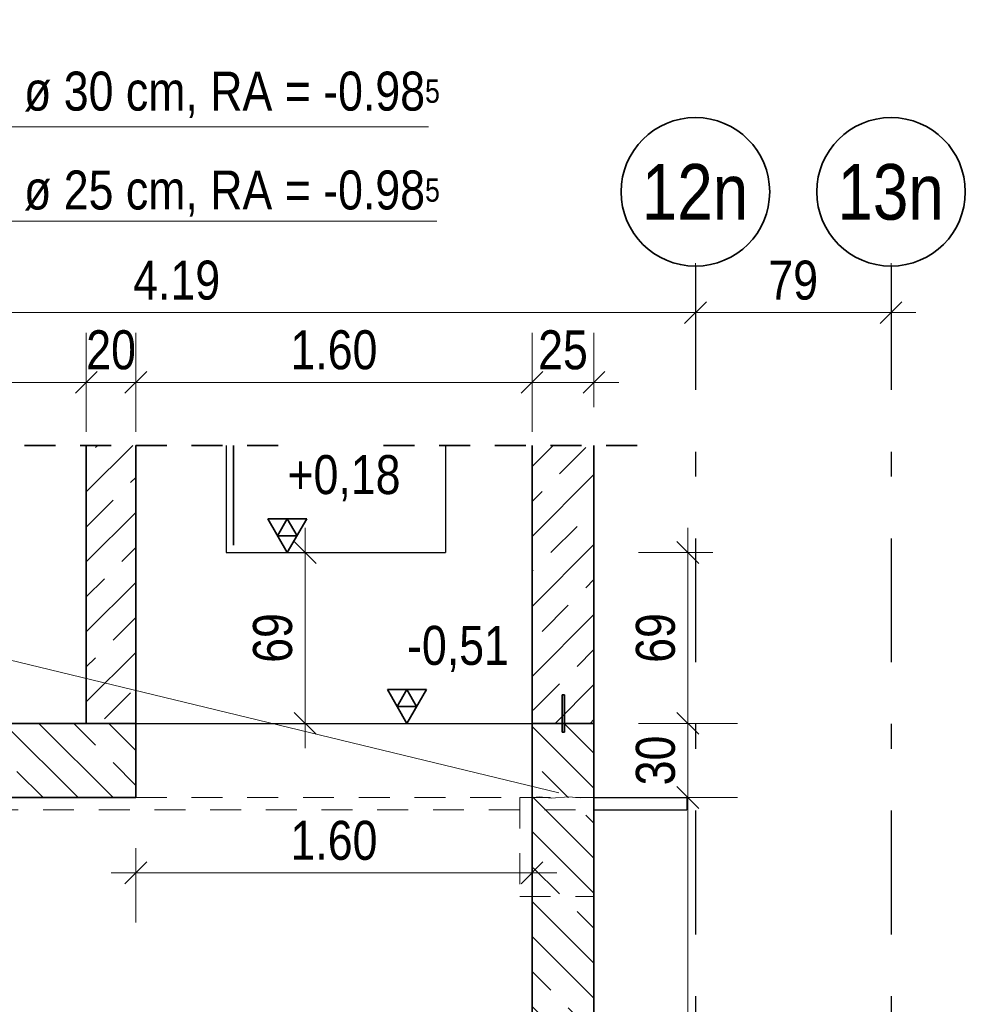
# Model space of a CAD drawing. Header units: millimetres. Extents: x -50 to 85, y 0 to 206.
# Tile 85 of 152: x 44.35 to 48.17, y 3.66 to 7.63. Entities that reach past the tile are written whole.
import ezdxf
from ezdxf.enums import TextEntityAlignment as Align

# ---------------------------------------------------------------- set-up
doc = ezdxf.new("R2010")
doc.units = ezdxf.units.MM
doc.linetypes.add('DASHDOTX2', pattern=[2, 1, -0.5, 0, -0.5])
doc.linetypes.add('HIDDEN', pattern=[0.375, 0.25, -0.125])
doc.layers.add('Achsen', color=7, linetype='Continuous', lineweight=20)
doc.layers.add('Schraffuren', color=7, linetype='Continuous', lineweight=20)
doc.styles.add('Arial Narrow', font='ARIALN.TTF')
doc.dimstyles.new('Arch_Strakon_dimstyle', dxfattribs={"dimtxt": 15.75, "dimasz": 1, "dimexe": 1.25, "dimexo": 0.0625, "dimgap": 1, "dimtad": 0, "dimdec": 5, "dimzin": 12, "dimdsep": 46, "dimtxsty": 'Arial Narrow', "dimblk": 'Arrowhead_Tick', "dimsah": 1, "dimcen": 0, "dimse1": 1, "dimse2": 1, "dimclrd": 6, "dimclrt": 2, "dimazin": 0, "dimtfac": 1, "dimtdec": 4, "dimtmove": 0, "dimatfit": 3, "dimldrblk": 'NONE', "dimfxl": 1, "dimtvp": 1, "dimtolj": 1, "dimtzin": 0, "dimlwd": 13, "dimarcsym": 2})
pattern_1 = [(45, (0, 0), (-0.14142136, 0.14142136), [0.15, -0.1]), (45, (-0.07071, 0.07071), (-0.14142136, 0.14142136), [])]
pattern_2 = [(135, (0, 0), (-0.212132, -0.212132), []), (135, (-0.0707, -0.0707), (-0.212132, -0.212132), []), (135, (-0.14142, -0.14142), (-0.212132, -0.212132), [0.15, -0.1])]

# ---------------------------------------------------------------- blocks, each defined once
blk = doc.blocks.new('Arrowhead_Tick')
at = {"color": 0, "linetype": 'Continuous', "lineweight": -2}
for p, q in [((0, 20), (0, -10)), ((-1, 0), (0, 0)), ((10, 0), (0, 0))]:
    blk.add_line(p, q, dxfattribs=at)
at = {"color": 2, "linetype": 'Continuous', "lineweight": 35}
blk.add_line((4.42, 4.42), (-4.42, -4.42), dxfattribs=at)
blk = doc.blocks.new('*D34')
at = {"color": 6, "linetype": 'Continuous', "lineweight": 13}
blk.add_line((44.8267, 4.1865), (46.4067, 4.1865), dxfattribs=at)
at = {"layer": 'Defpoints', "color": 0}
for p in [(46.4167, 4.7906), (44.8167, 4.4906), (46.4167, 4.1865)]:
    blk.add_point(p, dxfattribs=at)
at = {"color": 6, "lineweight": 13, "xscale": 0.01, "yscale": 0.01, "zscale": 0.01}
blk.add_blockref('Arrowhead_Tick', (46.4167, 4.1865), dxfattribs=at)
at = {"color": 6, "lineweight": 13, "xscale": 0.01, "yscale": 0.01, "zscale": 0.01, "rotation": 180}
blk.add_blockref('Arrowhead_Tick', (44.8167, 4.1865), dxfattribs=at)
at = {"color": 2, "lineweight": 35, "insert": (45.6167, 4.3169), "char_height": 0.1575, "attachment_point": 5, "style": 'Arial Narrow'}
blk.add_mtext('\\A1;1.60', dxfattribs=at)
blk = doc.blocks.new('_None')
blk = doc.blocks.new('*D36')
at = {"color": 6, "linetype": 'Continuous', "lineweight": 13}
blk.add_line((47.0463, 1.8856), (47.0463, 4.4806), dxfattribs=at)
at = {"layer": 'Defpoints', "color": 0}
for p in [(44.8167, 4.4906), (47.0463, 4.4906), (46.4167, 1.8756)]:
    blk.add_point(p, dxfattribs=at)
at = {"color": 6, "lineweight": 13, "xscale": 0.01, "yscale": 0.01, "zscale": 0.01}
for p, rotation in [((47.0463, 4.4906), 90), ((47.0463, 1.8756), 270)]:
    blk.add_blockref('Arrowhead_Tick', p, dxfattribs=dict(at, rotation=rotation))
at = {"color": 2, "lineweight": 35, "insert": (46.9159, 3.1831), "char_height": 0.1575, "attachment_point": 5, "rotation": 90, "style": 'Arial Narrow'}
blk.add_mtext('\\A1;2.61{\\A1;\\H.6x;\\S5;}', dxfattribs=at)
blk = doc.blocks.new('*D37')
at = {"color": 6, "linetype": 'Continuous', "lineweight": 13}
blk.add_line((47.0463, 4.5006), (47.0463, 4.7806), dxfattribs=at)
at = {"layer": 'Defpoints', "color": 0}
for p in [(44.8167, 4.7906), (47.0463, 4.7906), (44.8167, 4.4906)]:
    blk.add_point(p, dxfattribs=at)
at = {"color": 6, "lineweight": 13, "xscale": 0.01, "yscale": 0.01, "zscale": 0.01}
for p, rotation in [((47.0463, 4.7906), 90), ((47.0463, 4.4906), 270)]:
    blk.add_blockref('Arrowhead_Tick', p, dxfattribs=dict(at, rotation=rotation))
at = {"color": 2, "lineweight": 35, "insert": (46.9159, 4.6406), "char_height": 0.1575, "attachment_point": 5, "rotation": 90, "style": 'Arial Narrow'}
blk.add_mtext('\\A1;30', dxfattribs=at)
blk = doc.blocks.new('*D38')
at = {"color": 6, "linetype": 'Continuous', "lineweight": 13}
blk.add_line((47.0463, 4.8006), (47.0463, 5.4706), dxfattribs=at)
at = {"layer": 'Defpoints', "color": 0}
for p in [(46.0665, 5.4806), (47.0463, 5.4806), (44.8167, 4.7906)]:
    blk.add_point(p, dxfattribs=at)
at = {"color": 6, "lineweight": 13, "xscale": 0.01, "yscale": 0.01, "zscale": 0.01}
for p, rotation in [((47.0463, 5.4806), 89.99999999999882), ((47.0463, 4.7906), 269.9999999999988)]:
    blk.add_blockref('Arrowhead_Tick', p, dxfattribs=dict(at, rotation=rotation))
at = {"color": 2, "lineweight": 35, "insert": (46.9159, 5.1356), "char_height": 0.1575, "attachment_point": 5, "rotation": 90, "style": 'Arial Narrow'}
blk.add_mtext('\\A1;69', dxfattribs=at)
blk = doc.blocks.new('*D247')
at = {"color": 6, "linetype": 'Continuous', "lineweight": 13}
blk.add_line((42.9265, 6.1684), (44.6065, 6.1684), dxfattribs=at)
at = {"layer": 'Defpoints', "color": 0}
for p in [(44.6165, 6.1684), (42.9165, 5.9134), (44.6165, 5.9134)]:
    blk.add_point(p, dxfattribs=at)
at = {"color": 6, "lineweight": 13, "xscale": 0.01, "yscale": 0.01, "zscale": 0.01}
blk.add_blockref('Arrowhead_Tick', (44.6165, 6.1684), dxfattribs=at)
at = {"color": 6, "lineweight": 13, "xscale": 0.01, "yscale": 0.01, "zscale": 0.01, "rotation": 180}
blk.add_blockref('Arrowhead_Tick', (42.9165, 6.1684), dxfattribs=at)
at = {"color": 2, "lineweight": 35, "insert": (43.7665, 6.2988), "char_height": 0.1575, "attachment_point": 5, "style": 'Arial Narrow'}
blk.add_mtext('\\A1;1.70', dxfattribs=at)
blk = doc.blocks.new('*D248')
at = {"color": 6, "linetype": 'Continuous', "lineweight": 13}
blk.add_line((44.6265, 6.1684), (44.8065, 6.1684), dxfattribs=at)
at = {"layer": 'Defpoints', "color": 0}
for p in [(44.8165, 6.1684), (44.6165, 5.9134), (44.8165, 5.9134)]:
    blk.add_point(p, dxfattribs=at)
at = {"color": 6, "lineweight": 13, "xscale": 0.01, "yscale": 0.01, "zscale": 0.01}
blk.add_blockref('Arrowhead_Tick', (44.8165, 6.1684), dxfattribs=at)
at = {"color": 6, "lineweight": 13, "xscale": 0.01, "yscale": 0.01, "zscale": 0.01, "rotation": 180}
blk.add_blockref('Arrowhead_Tick', (44.6165, 6.1684), dxfattribs=at)
at = {"color": 2, "lineweight": 35, "insert": (44.7165, 6.2988), "char_height": 0.1575, "attachment_point": 5, "style": 'Arial Narrow'}
blk.add_mtext('\\A1;20', dxfattribs=at)
blk = doc.blocks.new('*D249')
at = {"color": 6, "linetype": 'Continuous', "lineweight": 13}
blk.add_line((44.8265, 6.1684), (46.4067, 6.1684), dxfattribs=at)
at = {"layer": 'Defpoints', "color": 0}
for p in [(46.4167, 6.1684), (44.8165, 5.9134), (46.4167, 5.9134)]:
    blk.add_point(p, dxfattribs=at)
at = {"color": 6, "lineweight": 13, "xscale": 0.01, "yscale": 0.01, "zscale": 0.01}
blk.add_blockref('Arrowhead_Tick', (46.4167, 6.1684), dxfattribs=at)
at = {"color": 6, "lineweight": 13, "xscale": 0.01, "yscale": 0.01, "zscale": 0.01, "rotation": 180}
blk.add_blockref('Arrowhead_Tick', (44.8165, 6.1684), dxfattribs=at)
at = {"color": 2, "lineweight": 35, "insert": (45.6166, 6.2988), "char_height": 0.1575, "attachment_point": 5, "style": 'Arial Narrow'}
blk.add_mtext('\\A1;1.60', dxfattribs=at)
blk = doc.blocks.new('*D250')
at = {"color": 6, "linetype": 'Continuous', "lineweight": 13}
blk.add_line((46.4267, 6.1684), (46.6567, 6.1684), dxfattribs=at)
at = {"layer": 'Defpoints', "color": 0}
for p in [(46.6667, 6.1684), (46.4167, 5.9134), (46.6667, 5.9134)]:
    blk.add_point(p, dxfattribs=at)
at = {"color": 6, "lineweight": 13, "xscale": 0.01, "yscale": 0.01, "zscale": 0.01}
blk.add_blockref('Arrowhead_Tick', (46.6667, 6.1684), dxfattribs=at)
at = {"color": 6, "lineweight": 13, "xscale": 0.01, "yscale": 0.01, "zscale": 0.01, "rotation": 180}
blk.add_blockref('Arrowhead_Tick', (46.4167, 6.1684), dxfattribs=at)
at = {"color": 2, "lineweight": 35, "insert": (46.5417, 6.2988), "char_height": 0.1575, "attachment_point": 5, "style": 'Arial Narrow'}
blk.add_mtext('\\A1;25', dxfattribs=at)
blk = doc.blocks.new('*D251')
at = {"color": 6, "linetype": 'Continuous', "lineweight": 13}
blk.add_line((45.5, 4.8006), (45.5, 5.4706), dxfattribs=at)
at = {"layer": 'Defpoints', "color": 0}
for p in [(45.5, 5.4806), (46.0665, 5.4806), (46.4167, 4.7906)]:
    blk.add_point(p, dxfattribs=at)
at = {"color": 6, "lineweight": 13, "xscale": 0.01, "yscale": 0.01, "zscale": 0.01}
for p, rotation in [((45.5, 5.4806), 90), ((45.5, 4.7906), 270)]:
    blk.add_blockref('Arrowhead_Tick', p, dxfattribs=dict(at, rotation=rotation))
at = {"color": 2, "lineweight": 35, "insert": (45.3696, 5.1356), "char_height": 0.1575, "attachment_point": 5, "rotation": 90, "style": 'Arial Narrow'}
blk.add_mtext('\\A1;69', dxfattribs=at)
blk = doc.blocks.new('*D273')
at = {"color": 6, "linetype": 'Continuous', "lineweight": 13}
blk.add_line((42.8965, 6.45), (47.0665, 6.45), dxfattribs=at)
at = {"layer": 'Defpoints', "color": 0}
for p in [(42.8865, 6.638), (47.0765, 6.638), (47.0765, 6.45)]:
    blk.add_point(p, dxfattribs=at)
at = {"color": 6, "lineweight": 13, "xscale": 0.01, "yscale": 0.01, "zscale": 0.01}
blk.add_blockref('Arrowhead_Tick', (47.0765, 6.45), dxfattribs=at)
at = {"color": 6, "lineweight": 13, "xscale": 0.01, "yscale": 0.01, "zscale": 0.01, "rotation": 180}
blk.add_blockref('Arrowhead_Tick', (42.8865, 6.45), dxfattribs=at)
at = {"color": 2, "lineweight": 35, "insert": (44.9815, 6.5804), "char_height": 0.1575, "attachment_point": 5, "style": 'Arial Narrow'}
blk.add_mtext('\\A1;4.19', dxfattribs=at)
blk = doc.blocks.new('*D274')
at = {"color": 6, "linetype": 'Continuous', "lineweight": 13}
blk.add_line((47.0865, 6.45), (47.8565, 6.45), dxfattribs=at)
at = {"layer": 'Defpoints', "color": 0}
for p in [(47.0765, 6.638), (47.8665, 6.638), (47.8665, 6.45)]:
    blk.add_point(p, dxfattribs=at)
at = {"color": 6, "lineweight": 13, "xscale": 0.01, "yscale": 0.01, "zscale": 0.01}
blk.add_blockref('Arrowhead_Tick', (47.8665, 6.45), dxfattribs=at)
at = {"color": 6, "lineweight": 13, "xscale": 0.01, "yscale": 0.01, "zscale": 0.01, "rotation": 180}
blk.add_blockref('Arrowhead_Tick', (47.0765, 6.45), dxfattribs=at)
at = {"color": 2, "lineweight": 35, "insert": (47.4715, 6.5804), "char_height": 0.1575, "attachment_point": 5, "style": 'Arial Narrow'}
blk.add_mtext('\\A1;79', dxfattribs=at)

msp = doc.modelspace()

# ---------------------------------------------------------------- hatches: boundary and pattern name
at = {"lineweight": 13}
h = msp.add_hatch(dxfattribs=at)
h.set_pattern_fill('wuB', color=6, scale=0.01, angle=135, style=0, pattern_type=2)
h.set_pattern_definition(pattern_2)
h.paths.add_polyline_path([(42.7163736, 4.4906356), (44.8167012, 4.4906344), (44.8167012, 4.7906344), (42.7163736, 4.7906344)])
h = msp.add_hatch(dxfattribs=at)
h.set_pattern_fill('wuB', color=6, scale=0.01, angle=135, style=0, pattern_type=2)
h.set_pattern_definition(pattern_2)
h.paths.add_polyline_path([(46.4167012, 4.4906344), (46.6667012, 4.4906344), (46.6667012, 4.7906344), (46.5479379, 4.7906344), (46.5479379, 4.7556344), (46.5379379, 4.7556344), (46.5379379, 4.7906356), (46.4167012, 4.7906356)])
h = msp.add_hatch(dxfattribs=at)
h.set_pattern_fill('wuB', color=6, scale=0.01, angle=135, style=0, pattern_type=2)
h.set_pattern_definition(pattern_2)
h.paths.add_polyline_path([(46.6667012, 1.8756344), (46.6667012, 4.4906344), (46.4167012, 4.4906344), (46.4167012, 1.8756344)])
at = {"layer": 'Schraffuren', "lineweight": 13}
h = msp.add_hatch(dxfattribs=at)
h.set_pattern_fill('bB', color=6, scale=0.01, angle=45, style=0, pattern_type=2)
h.set_pattern_definition(pattern_1)
h.paths.add_polyline_path([(44.6165252, 4.7906356), (44.8165252, 4.7906356), (44.8165252, 5.9134066), (44.6165252, 5.9134066)])
h = msp.add_hatch(dxfattribs=at)
h.set_pattern_fill('bB', color=6, scale=0.01, angle=45, style=0, pattern_type=2)
h.set_pattern_definition(pattern_1)
h.paths.add_polyline_path([(46.6667012, 4.7906344), (46.6667012, 5.9134066), (46.4167012, 5.9134066), (46.4167012, 4.7906356)])
at = {"layer": 'Schraffuren', "lineweight": 13, "true_color": 0xff0000}
msp.add_hatch(color=1, dxfattribs=at).paths.add_polyline_path([(46.5379379, 4.7556344), (46.5479379, 4.7556344), (46.5479379, 4.9056344), (46.5379379, 4.9056344)])

# ---------------------------------------------------------------- linework, layer by layer
at = {"color": 5, "linetype": 'Continuous', "lineweight": 18}
for p, q in [((45.9990783, 7.2007257), (43.5593571, 7.2007257)), ((46.0317531, 6.8195193), (43.6573816, 6.8195193)), ((44.1079172, 5.0946106), (46.5248422, 4.5096795)), ((46.4167012, 4.4906344), (46.4480876, 4.4931347)), ((46.4480876, 4.4931347), (46.4936217, 4.4888659)), ((46.4936217, 4.4888659), (46.5647688, 4.4931347)), ((46.5647688, 4.4931347), (46.6107772, 4.4893402)), ((46.6107772, 4.4893402), (46.6667012, 4.4906367))]:
    msp.add_line(p, q, dxfattribs=at)
at = {"color": 2, "linetype": 'HIDDEN', "lineweight": 35, "ltscale": 0.5}
for p, q in [((44.3665252, 5.9134066), (45.4315252, 5.9134066)), ((45.8165252, 5.9134066), (46.9167012, 5.9134066))]:
    msp.add_line(p, q, dxfattribs=at)
at = {"color": 2, "linetype": 'Continuous', "lineweight": 35}
for p, q in [((44.6165252, 5.9134066), (44.6165252, 4.7906356)), ((44.8165252, 5.9134066), (44.8165252, 4.7906356)), ((46.4167012, 5.9134066), (46.4167012, 4.7906356)), ((46.6667012, 5.9134066), (46.6667012, 4.7906344)), ((45.5068659, 5.6170306), (45.3493659, 5.6170306)), ((45.3493659, 5.6170306), (45.4281159, 5.4806356)), ((45.4281159, 5.6170306), (45.3887409, 5.5488331)), ((45.4281159, 5.4806356), (45.5068659, 5.6170306)), ((45.4674909, 5.5488331), (45.4281159, 5.6170306)), ((45.3887409, 5.5488331), (45.4674909, 5.5488331)), ((45.9899843, 4.9270306), (45.8324843, 4.9270306)), ((45.8324843, 4.9270306), (45.9112343, 4.7906356)), ((45.9112343, 4.9270306), (45.8718593, 4.8588331)), ((45.9112343, 4.7906356), (45.9899843, 4.9270306)), ((45.9506093, 4.8588331), (45.9112343, 4.9270306)), ((46.5379379, 4.9056344), (46.5479379, 4.9056344)), ((46.5379379, 4.9056344), (46.5379379, 4.7556344)), ((46.5479379, 4.9056344), (46.5479379, 4.7556344)), ((45.8718593, 4.8588331), (45.9506093, 4.8588331)), ((42.7163736, 4.7906356), (44.8167012, 4.7906356)), ((44.8167012, 4.7906344), (44.8167012, 4.4906344)), ((46.4167012, 4.7906356), (46.6667012, 4.7906356)), ((46.4167012, 4.7906356), (46.4167012, 4.4906344)), ((46.6667012, 4.7906344), (46.6667012, 4.4906344)), ((46.5379379, 4.7556344), (46.5479379, 4.7556344)), ((44.0167012, 4.4906356), (44.8167012, 4.4906356)), ((46.4167012, 4.4906344), (46.4167012, 1.8756344)), ((46.6667012, 4.4906344), (46.6667012, 1.8756344))]:
    msp.add_line(p, q, dxfattribs=at)
at = {"color": 3, "linetype": 'Continuous', "lineweight": 25}
for p, q in [((45.3493659, 5.4806356), (45.8785659, 5.4806356)), ((45.8324843, 4.7906356), (46.3175843, 4.7906356))]:
    msp.add_line(p, q, dxfattribs=at)
at = {"color": 6, "linetype": 'HIDDEN', "lineweight": 13, "ltscale": 0.5}
for p, q in [((44.8167012, 4.4906356), (46.3667012, 4.4906356)), ((46.3667012, 4.4906356), (46.6667012, 4.4906356)), ((46.3667012, 4.4906344), (46.3667012, 4.0906344)), ((43.7667012, 4.4406356), (46.6667012, 4.4406356)), ((46.3667012, 4.0906356), (46.6667012, 4.0906356))]:
    msp.add_line(p, q, dxfattribs=at)
at = {"color": 9, "linetype": 'Continuous', "lineweight": 0}
for centre in [(46.5379379, 4.7906356), (46.5479379, 4.7906344)]:
    msp.add_circle(centre, 0.00111, dxfattribs=at)
at = {"layer": 'Achsen', "color": 3, "linetype": 'DASHDOTX2', "lineweight": 25, "ltscale": 0.5}
for p, q in [((47.0765329, 6.637983), (47.0765329, 1.5750716)), ((47.8665329, 6.637983), (47.8665329, 1.5750716))]:
    msp.add_line(p, q, dxfattribs=at)
at = {"layer": 'Achsen', "color": 3, "linetype": 'Continuous', "lineweight": 25}
for p, q in [((45.1815252, 5.9134066), (45.1815252, 5.4806356)), ((46.0665252, 5.9134066), (46.0665252, 5.4806356)), ((45.1815252, 5.4806356), (46.0665252, 5.4806356)), ((44.8167012, 4.7906356), (46.4167012, 4.7906356)), ((46.6667012, 4.4906356), (47.0421652, 4.4906356)), ((47.0421652, 4.4906356), (47.0421652, 4.4406356)), ((46.6667012, 4.4406356), (47.0421652, 4.4406356))]:
    msp.add_line(p, q, dxfattribs=at)
at = {"layer": 'Achsen', "color": 2, "linetype": 'Continuous', "lineweight": 35}
msp.add_line((45.2115252, 5.9134066), (45.2115252, 5.5106356), dxfattribs=at)
for centre in [(47.0765329, 6.937983), (47.8665329, 6.937983)]:
    msp.add_circle(centre, 0.3, dxfattribs=at)

# ---------------------------------------------------------------- texts
at = {"color": 2, "lineweight": 35, "char_height": 0.1575, "line_spacing_factor": 0.9, "style": 'Arial Narrow'}
for s, insert, attachment_point in [('2 x WD ø 30 cm, RA = -0.98{\\A1;\\H.6x;\\S5;}', (43.7234918, 7.2370125), 7), ('2 x WD ø 25 cm, RA = -0.98{\\A1;\\H.6x;\\S5;}', (43.7234918, 6.8374974), 7), (' +0,18', (45.3787315, 5.8743856), 1), (' -0,51', (45.8618096, 5.1843856), 1)]:
    msp.add_mtext(s, dxfattribs=dict(at, insert=insert, attachment_point=attachment_point))
at = {"layer": 'Achsen', "color": 4, "lineweight": 50, "style": 'Arial Narrow'}
for s, p in [('12n', (47.0749329, 6.937983)), ('13n', (47.8649329, 6.937983))]:
    msp.add_text(s, height=0.225, dxfattribs=at).set_placement(p, align=Align.MIDDLE_CENTER)

# ---------------------------------------------------------------- dimensions: what is measured, and where the dimension line sits
at = {"lineweight": 35}
for base, p1, p2, text, picture, middle in [((47.0765329, 6.45), (42.8865329, 6.637983), (47.0765329, 6.637983), '4.19', '*D273', (44.9815329, 6.45)), ((47.8665329, 6.45), (47.0765329, 6.637983), (47.8665329, 6.637983), '79', '*D274', (47.4715329, 6.45)), ((44.6165252, 6.1684065), (42.9165252, 5.9134066), (44.6165252, 5.9134066), '1.70', '*D247', (43.7665252, 6.1684065)), ((44.8165252, 6.1684065), (44.6165252, 5.9134066), (44.8165252, 5.9134066), '20', '*D248', (44.7165252, 6.1684065)), ((46.4167012, 6.1684065), (44.8165252, 5.9134066), (46.4167012, 5.9134066), '1.60', '*D249', (45.6166132, 6.1684065)), ((46.6667012, 6.1684065), (46.4167012, 5.9134066), (46.6667012, 5.9134066), '25', '*D250', (46.5417012, 6.1684065))]:
    dim = msp.add_linear_dim(base=base, p1=p1, p2=p2, text=text, dimstyle='Arch_Strakon_dimstyle', override={"dimscale": 0.01, "dimtxt": 15.75, "dimasz": 1, "dimgap": 5, "dimtad": 1, "dimjust": 0, "dimtih": 0, "dimtoh": 0, "dimdec": 5, "dimdsep": 46, "dimtxsty": 'Arial Narrow', "dimclrd": 6, "dimclrt": 2, "dimtix": 1, "dimtofl": 255, "dimtmove": 0, "dimatfit": 2, "dimfxl": 0, "dimfxlon": 0, "dimtvp": 31.746032, "dimlwd": 13}, dxfattribs=at)
    dim.commit()
    dim.dimension.update_dxf_attribs({"geometry": picture, "text_midpoint": middle, "dimtype": 160})
for base, p1, p2, angle, text, override, picture, middle in [((47.0462914, 5.4806356), (44.8167012, 4.7906344), (46.0665252, 5.4806356), 90, '69', {"dimscale": 0.01, "dimtxt": 15.75, "dimasz": 1, "dimgap": 5, "dimtad": 1, "dimjust": 0, "dimtih": 0, "dimtoh": 0, "dimdec": 6, "dimdsep": 46, "dimtxsty": 'Arial Narrow', "dimclrd": 6, "dimclrt": 2, "dimtix": 1, "dimtofl": 255, "dimtmove": 0, "dimatfit": 2, "dimfxl": 0, "dimfxlon": 0, "dimtvp": 31.746032, "dimlwd": 13}, '*D38', (47.0462914, 5.135635)), ((45.5, 5.4806356), (46.4167012, 4.7906356), (46.0665252, 5.4806356), 90, '69', {"dimscale": 0.01, "dimtxt": 15.75, "dimasz": 1, "dimgap": 5, "dimtad": 1, "dimjust": 0, "dimtih": 0, "dimtoh": 0, "dimdec": 5, "dimdsep": 46, "dimtxsty": 'Arial Narrow', "dimclrd": 6, "dimclrt": 2, "dimtix": 1, "dimtofl": 255, "dimtmove": 0, "dimatfit": 2, "dimfxl": 0, "dimfxlon": 0, "dimtvp": 31.746032, "dimlwd": 13}, '*D251', (45.5, 5.1356356)), ((47.0462914, 4.7906344), (44.8167012, 4.4906356), (44.8167012, 4.7906344), 90, '30', {"dimscale": 0.01, "dimtxt": 15.75, "dimasz": 1, "dimgap": 5, "dimtad": 1, "dimjust": 0, "dimtih": 0, "dimtoh": 0, "dimdec": 6, "dimdsep": 46, "dimtxsty": 'Arial Narrow', "dimclrd": 6, "dimclrt": 2, "dimtix": 1, "dimtofl": 255, "dimtmove": 0, "dimatfit": 2, "dimfxl": 0, "dimfxlon": 0, "dimtvp": 31.746032, "dimlwd": 13}, '*D37', (47.0462914, 4.640635)), ((46.4167012, 4.1864572), (44.8167012, 4.4906356), (46.4167012, 4.7906356), 0, '1.60', {"dimscale": 0.01, "dimtxt": 15.75, "dimasz": 1, "dimgap": 5, "dimtad": 1, "dimjust": 0, "dimtih": 0, "dimtoh": 0, "dimdec": 6, "dimdsep": 46, "dimtxsty": 'Arial Narrow', "dimclrd": 6, "dimclrt": 2, "dimtix": 1, "dimtofl": 255, "dimtmove": 0, "dimatfit": 2, "dimfxl": 0, "dimfxlon": 0, "dimtvp": 31.746032, "dimlwd": 13}, '*D34', (45.6167012, 4.1864572)), ((47.0462914, 4.4906356), (46.4167012, 1.8756344), (44.8167012, 4.4906356), 90, '2.61{\\A1;\\H.6x;\\S5;}', {"dimscale": 0.01, "dimtxt": 15.75, "dimasz": 1, "dimgap": 5, "dimtad": 1, "dimjust": 0, "dimtih": 0, "dimtoh": 0, "dimdec": 6, "dimdsep": 46, "dimtxsty": 'Arial Narrow', "dimclrd": 6, "dimclrt": 2, "dimtix": 1, "dimtofl": 255, "dimtmove": 0, "dimatfit": 2, "dimfxl": 0, "dimfxlon": 0, "dimtvp": 31.746032, "dimlwd": 13}, '*D36', (47.0462914, 3.183135))]:
    dim = msp.add_linear_dim(base=base, p1=p1, p2=p2, angle=angle, text=text, dimstyle='Arch_Strakon_dimstyle', override=override, dxfattribs=at)
    dim.commit()
    dim.dimension.update_dxf_attribs({"geometry": picture, "text_midpoint": middle, "dimtype": 160})

doc.saveas('drawing.dxf')
